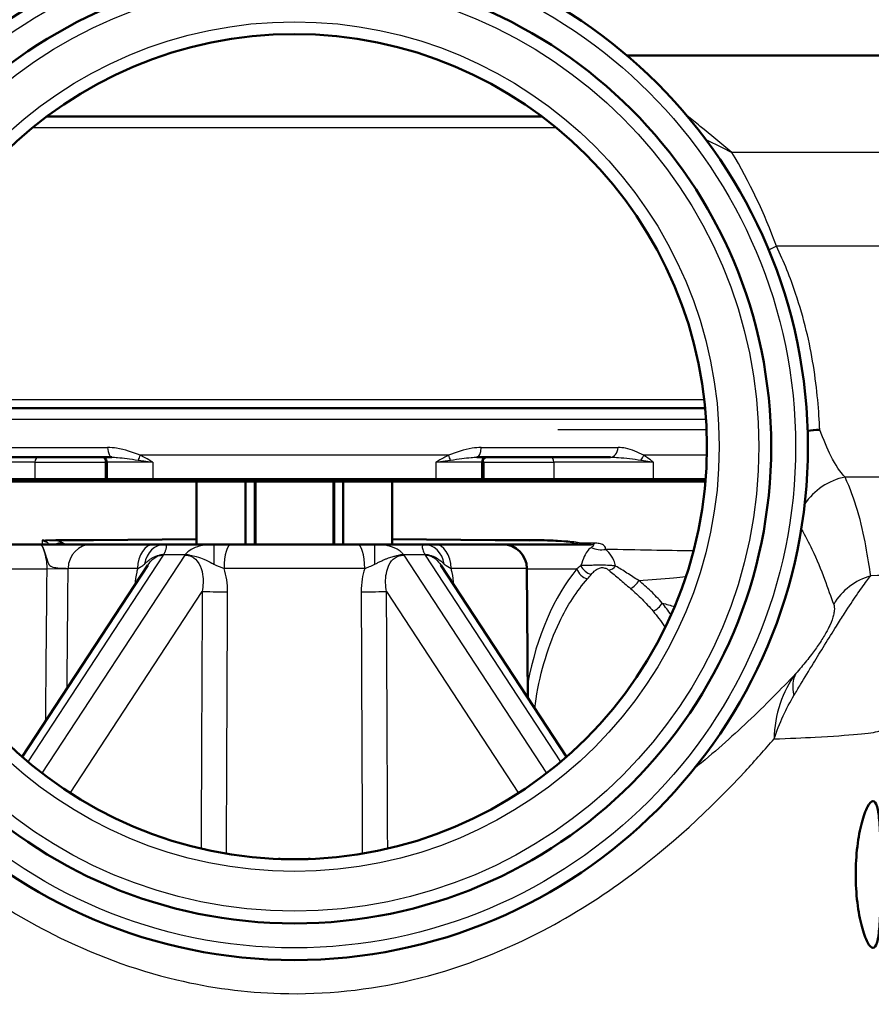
# Model space of a CAD drawing. Header units: millimetres. Extents: x 0 to 2100, y 0 to 2970.
# Tile 8 of 15: x 687 to 721, y 1500 to 1541. Entities that reach past the tile are written whole.
import ezdxf

# ---------------------------------------------------------------- set-up
doc = ezdxf.new("R2010")
doc.units = ezdxf.units.MM
doc.header["$LTSCALE"] = 10
for name, color, linetype, lineweight in [('Dimensions(ISO)', 7, 'Continuous', 25), ('Hatch', 7, 'Continuous', 9), ('Threads(ISO)', 7, 'Continuous', 25), ('Visible Edges(ISO)', 7, 'Continuous', 50), ('Visible Tangent Edges(ISO)', 7, 'Continuous', 25)]:
    doc.layers.add(name, color=color, linetype=linetype, lineweight=lineweight)
doc.styles.add('Text_3.5mm', font='arial.ttf', dxfattribs={"width": 0.9})
doc.dimstyles.new('KS-STANDARD', dxfattribs={"dimscale": 10, "dimtxt": 3.5, "dimasz": 2.5, "dimexe": 3.175, "dimexo": 0, "dimgap": 0.8, "dimtad": 1, "dimdec": 1, "dimrnd": 1e-08, "dimtxsty": 'Text_3.5mm', "dimcen": 0.09, "dimdle": 10, "dimclrd": 7, "dimclre": 7, "dimclrt": 7, "dimadec": 0, "dimazin": 2, "dimtfac": 0.714286, "dimtdec": 4, "dimtmove": 0, "dimatfit": 3, "dimfxl": 1, "dimtolj": 1, "dimlwd": 25, "dimlwe": 25, "dimarcsym": 0})

# ---------------------------------------------------------------- blocks, each defined once
blk = doc.blocks.new('*D6')
at = {"layer": 'Defpoints', "color": 0, "linetype": 'Continuous', "transparency": 16777216}
for p in [(998.052, 1716.554), (1090.503, 1716.554), (697.842, 1450.554)]:
    blk.add_point(p, dxfattribs=at)
at = {"layer": 'Dimensions(ISO)', "color": 7, "linetype": 'Continuous', "lineweight": 25, "transparency": 16777216}
for p, q in [((998.052, 1716.554), (1122.253, 1716.554)), ((1090.503, 1475.554), (1090.503, 1691.554)), ((697.842, 1450.554), (1122.253, 1450.554))]:
    blk.add_line(p, q, dxfattribs=at)
at = {"layer": 'Dimensions(ISO)', "color": 7, "linetype": 'Continuous', "transparency": 16777216}
for points in [[(1086.336, 1691.554), (1094.67, 1691.554), (1090.503, 1716.554)], [(1086.336, 1475.554), (1094.67, 1475.554), (1090.503, 1450.554)]]:
    blk.add_solid(points, dxfattribs=at)
at = {"layer": 'Dimensions(ISO)', "color": 7, "linetype": 'Continuous', "lineweight": 25, "transparency": 16777216, "insert": (1064.633, 1548.498), "char_height": 35, "attachment_point": 4, "rotation": 90, "style": 'Text_3.5mm'}
blk.add_mtext('\\A1;266', dxfattribs=at)

msp = doc.modelspace()

# ---------------------------------------------------------------- hatches: boundary and pattern name
at = {"layer": 'Hatch'}
h = msp.add_hatch(dxfattribs=at)
h.set_pattern_fill('ANSI31', color=256, scale=254, angle=-15, style=0)
h.set_pattern_definition([(30, (0, 0), (-15.875, 27.4963), [])])
h.paths.add_polyline_path([(699.463, 1521.621), (699.463, 1519.054), (699.842, 1519.054), (700.419, 1519.054), (701.132, 1519.054), (701.842, 1519.054), (701.842, 1521.621), (699.842, 1521.621)])
h.paths.add_polyline_path([(693.842, 1521.621), (693.842, 1519.054), (694.553, 1519.054), (695.266, 1519.054), (695.842, 1519.054), (696.221, 1519.054), (696.221, 1521.621), (695.842, 1521.621)])
h = msp.add_hatch(dxfattribs=at)
h.set_pattern_fill('ANSI31', color=256, scale=254, style=0)
h.set_pattern_definition([(45, (0, 0), (-22.45064, 22.45064), [])])
h.paths.add_polyline_path([(699.842, 1519.054), (699.842, 1521.621), (699.463, 1521.621), (696.221, 1521.621), (695.842, 1521.621), (695.842, 1519.054), (696.221, 1519.054), (699.463, 1519.054)])

# ---------------------------------------------------------------- linework, layer by layer
at = {"layer": 'Threads(ISO)'}
for p, q in [((695.842, 1521.621), (695.842, 1519.054)), ((696.26, 1521.621), (696.26, 1519.054)), ((699.424, 1519.054), (699.424, 1521.621)), ((699.842, 1519.054), (699.842, 1521.621))]:
    msp.add_line(p, q, dxfattribs=at)
at = {"layer": 'Visible Edges(ISO)'}
for p, q in [((753.684, 1539.054), (711.444, 1539.054)), ((687.717, 1536.554), (707.967, 1536.554)), ((681.04, 1524.62), (714.645, 1524.62)), ((690.376, 1522.621), (684.907, 1522.621)), ((710.778, 1522.621), (705.309, 1522.621)), ((690.167, 1522.421), (690.167, 1521.721)), ((705.518, 1522.421), (705.518, 1521.721)), ((683.165, 1521.721), (687.225, 1521.721)), ((687.138, 1521.621), (683.234, 1521.621)), ((687.138, 1521.621), (690.012, 1521.621)), ((690.099, 1521.721), (687.225, 1521.721)), ((690.267, 1521.621), (690.012, 1521.621)), ((690.099, 1521.721), (690.167, 1521.721)), ((690.167, 1521.721), (692.054, 1521.721)), ((690.267, 1521.621), (690.167, 1521.721)), ((692.082, 1521.621), (690.267, 1521.621)), ((692.054, 1521.721), (703.631, 1521.721)), ((703.603, 1521.621), (692.082, 1521.621)), ((693.842, 1521.621), (693.842, 1519.054)), ((695.842, 1521.621), (695.842, 1519.054)), ((696.221, 1519.054), (696.221, 1521.621)), ((699.463, 1521.621), (699.463, 1519.054)), ((699.842, 1519.054), (699.842, 1521.621)), ((701.842, 1519.054), (701.842, 1521.621)), ((705.418, 1521.621), (703.603, 1521.621)), ((703.631, 1521.721), (705.518, 1521.721)), ((705.418, 1521.621), (705.518, 1521.721)), ((705.673, 1521.621), (705.418, 1521.621)), ((705.518, 1521.721), (705.586, 1521.721)), ((708.46, 1521.721), (705.586, 1521.721)), ((705.673, 1521.621), (708.547, 1521.621)), ((708.46, 1521.721), (712.52, 1521.721)), ((712.451, 1521.621), (708.547, 1521.621)), ((714.656, 1521.621), (712.451, 1521.621)), ((712.52, 1521.721), (714.665, 1521.721)), ((687.462, 1519.054), (681.448, 1519.054)), ((689.553, 1519.054), (687.462, 1519.054)), ((688.223, 1519.22), (693.842, 1519.269)), ((689.553, 1519.054), (692.099, 1519.054)), ((692.549, 1519.054), (692.099, 1519.054)), ((694.553, 1519.054), (692.549, 1519.054)), ((695.266, 1519.054), (694.553, 1519.054)), ((695.266, 1519.054), (700.419, 1519.054)), ((701.132, 1519.054), (700.419, 1519.054)), ((703.136, 1519.054), (701.132, 1519.054)), ((707.462, 1519.22), (701.842, 1519.269)), ((703.586, 1519.054), (703.136, 1519.054)), ((703.586, 1519.054), (706.361, 1519.054)), ((709.98, 1519.054), (706.361, 1519.054)), ((691.854, 1518.207), (686.716, 1510.367)), ((708.969, 1510.367), (703.831, 1518.207)), ((707.351, 1518.073), (707.397, 1512.765))]:
    msp.add_line(p, q, dxfattribs=at)
for radius in [21, 19.5, 16.875]:
    msp.add_circle((697.842, 1523.054), radius, dxfattribs=at)
for centre, radius, start, end in [((689.967, 1522.421), 0.2, 0, 90), ((705.718, 1522.421), 0.2, 90, 180), ((706.361, 1518.064), 0.99, 0.5, 90)]:
    msp.add_arc(centre, radius, start, end, dxfattribs=at)
for points, knots in [([(718.833, 1523.7), (718.989, 1523.727), (719.153, 1523.743), (719.326, 1523.747), (719.328, 1523.747), (719.331, 1523.747)], [0.2645943, 0.2645943, 0.2645943, 0.2645943, 0.32261549, 0.32261549, 0.3234283, 0.3234283, 0.3234283, 0.3234283]), ([(720.799, 1505.554), (720.799, 1505.931), (720.822, 1506.332), (720.912, 1507.067), (720.977, 1507.401), (721.117, 1507.935), (721.201, 1508.168), (721.364, 1508.477), (721.442, 1508.554), (721.57, 1508.554), (721.628, 1508.48), (721.716, 1508.174), (721.748, 1507.942), (721.79, 1507.408), (721.803, 1507.071), (721.819, 1506.332), (721.822, 1505.931), (721.822, 1505.177), (721.819, 1504.776), (721.803, 1504.037), (721.79, 1503.7), (721.748, 1503.166), (721.716, 1502.934), (721.628, 1502.628), (721.57, 1502.554), (721.442, 1502.554), (721.364, 1502.631), (721.201, 1502.94), (721.117, 1503.173), (720.977, 1503.707), (720.912, 1504.041), (720.822, 1504.776), (720.799, 1505.177), (720.799, 1505.554)], [0, 0, 0, 0, 0.113171, 0.113171, 0.226341, 0.226341, 0.342149, 0.342149, 0.457957, 0.457957, 0.57184, 0.57184, 0.685722, 0.685722, 0.798681, 0.798681, 0.911639, 0.911639, 1.024598, 1.024598, 1.137556, 1.137556, 1.251439, 1.251439, 1.365322, 1.365322, 1.481129, 1.481129, 1.596937, 1.596937, 1.710108, 1.710108, 1.823279, 1.823279, 1.823279, 1.823279]), ([(697.198, 1506.191), (697.267, 1506.189), (697.341, 1506.186), (697.542, 1506.182), (697.511, 1506.181), (697.773, 1506.18), (697.783, 1506.18), (697.81, 1506.18), (697.814, 1506.18), (697.823, 1506.18), (697.825, 1506.18), (697.829, 1506.18), (697.832, 1506.18), (697.836, 1506.18), (697.837, 1506.18), (697.84, 1506.18), (697.842, 1506.18), (697.845, 1506.18), (697.847, 1506.18), (697.852, 1506.18), (697.854, 1506.18), (697.866, 1506.18), (697.871, 1506.18), (697.915, 1506.18), (697.925, 1506.18), (698.164, 1506.182), (698.156, 1506.183), (698.313, 1506.186), (698.377, 1506.187), (698.452, 1506.19), (698.47, 1506.191), (698.487, 1506.191)], [0, 0, 0, 0, 1.250027, 1.250027, 1.718907, 1.718907, 1.73879, 1.73879, 1.74271, 1.74271, 1.743688, 1.743688, 1.744674, 1.744674, 1.745167, 1.745167, 1.745663, 1.745663, 1.746159, 1.746159, 1.74716, 1.74716, 1.751189, 1.751189, 1.782919, 1.782919, 2.284543, 2.284543, 3.18659, 3.18659, 3.491063, 3.491063, 3.491063, 3.491063])]:
    msp.add_open_spline(points, degree=3, knots=knots, dxfattribs=at)
at = {"layer": 'Visible Tangent Edges(ISO)'}
for p, q in [((687.151, 1536.11), (708.534, 1536.11)), ((742.762, 1535.089), (715.738, 1535.089)), ((742.726, 1531.248), (717.56, 1531.248)), ((681.078, 1524.981), (714.607, 1524.981)), ((681.005, 1524.181), (714.68, 1524.181)), ((708.612, 1523.761), (714.703, 1523.761)), ((684.601, 1523.016), (690.199, 1523.016)), ((705.485, 1523.016), (711.084, 1523.016)), ((704.148, 1522.701), (691.537, 1522.701)), ((714.714, 1522.701), (712.128, 1522.701)), ((687.225, 1522.421), (683.165, 1522.421)), ((687.225, 1522.421), (687.225, 1521.721)), ((687.225, 1522.421), (690.099, 1522.421)), ((690.099, 1522.421), (690.099, 1521.721)), ((690.167, 1522.421), (690.099, 1522.421)), ((692.054, 1522.421), (690.167, 1522.421)), ((692.054, 1522.421), (692.054, 1521.721)), ((703.631, 1522.421), (703.631, 1521.721)), ((705.518, 1522.421), (703.631, 1522.421)), ((705.586, 1522.421), (705.518, 1522.421)), ((705.586, 1522.421), (705.586, 1521.721)), ((705.586, 1522.421), (708.46, 1522.421)), ((708.46, 1522.421), (708.46, 1521.721)), ((712.52, 1522.421), (708.46, 1522.421)), ((712.52, 1522.421), (712.52, 1521.721)), ((736.458, 1521.807), (720.366, 1521.807)), ((687.138, 1521.621), (687.225, 1521.721)), ((690.012, 1521.621), (690.099, 1521.721)), ((692.054, 1521.721), (692.082, 1521.621)), ((703.603, 1521.621), (703.631, 1521.721)), ((705.586, 1521.721), (705.673, 1521.621)), ((708.46, 1521.721), (708.547, 1521.621)), ((712.451, 1521.621), (712.52, 1521.721)), ((710.137, 1519.101), (709.552, 1519.101)), ((686.953, 1510.163), (692.49, 1518.611)), ((693.356, 1518.611), (687.519, 1509.705)), ((692.507, 1518.644), (693.382, 1518.644)), ((702.303, 1518.644), (703.178, 1518.644)), ((708.166, 1509.705), (702.329, 1518.611)), ((703.195, 1518.611), (708.732, 1510.163)), ((681.725, 1518.054), (687.714, 1518.054)), ((688.59, 1518.046), (687.714, 1518.054)), ((691.431, 1518.073), (688.59, 1518.073)), ((700.718, 1518.073), (694.966, 1518.073)), ((707.351, 1518.073), (704.253, 1518.073)), ((707.351, 1518.054), (709.399, 1518.054)), ((688.674, 1508.887), (694.073, 1517.126)), ((701.612, 1517.126), (707.011, 1508.887))]:
    msp.add_line(p, q, dxfattribs=at)
for radius in [20.5, 19, 17.375]:
    msp.add_circle((697.842, 1523.054), radius, dxfattribs=at)
for centre, major_axis, ratio, start_param, end_param in [((718.808, 1531.221), (2.795, 1.089), 0.172331, 1.965294, 2.096229), ((690.376, 1523.121), (0, -0.5), 0.361653, 4.923886, 6.283185), ((705.309, 1523.121), (0, -0.5), 0.361653, 0, 1.359299), ((710.778, 1523.121), (0, -0.5), 0.62658, 0, 1.359299), ((687.398, 1522.421), (0, 0.2), 0.866025, 0, 1.570796), ((691.687, 1522.701), (-0.233, -0.443), 0.267089, 4.851906, 5.316176), ((703.998, 1522.701), (-0.233, 0.443), 0.267089, 4.108602, 4.572872), ((708.287, 1522.421), (0, 0.2), 0.866025, 4.712389, 6.283185), ((711.79, 1522.701), (-0.282, -0.413), 0.605141, 1.497826, 1.962096), ((690.272, 1522.421), (0, 0.2), 0.866025, 0.955064, 1.570796), ((705.413, 1522.421), (0, 0.2), 0.866025, 4.712389, 5.328121), ((720.789, 1519.425), (-2.25, -1.089), 0.965251, 4.446266, 5.266922), ((687.837, 1518.215), (0.004, 1), 0.523584, 0.025086, 0.325571), ((688.366, 1518.134), (0.574, 0.819), 0.967289, 0.635835, 0.971625), ((689.553, 1518.064), (0, 0.99), 0.973058, 0, 1.56207), ((692.099, 1518.064), (0, 0.99), 0.674233, 0, 1.56207), ((692.549, 1518.064), (0, 0.99), 0.86213, 0, 1.3804), ((694.553, 1518.064), (0, 0.99), 0.007738, 0, 1.3804), ((695.266, 1518.064), (0, 0.99), 0.302459, 0, 1.56207), ((700.419, 1518.064), (0, 0.99), 0.302459, 4.721116, 6.283185), ((701.132, 1518.064), (0, 0.99), 0.007738, 4.902785, 6.283185), ((703.136, 1518.064), (0, 0.99), 0.86213, 4.902785, 6.283185), ((703.586, 1518.064), (0, 0.99), 0.674233, 4.721116, 6.283185), ((709.006, 1519.554), (0, -0.5), 0.047936, 6.100118, 6.283185), ((709.413, 1519.554), (0, -0.5), 0.048488, 6.102228, 6.283185), ((709.477, 1519.578), (-0.126, -0.484), 0.825061, 0.295715, 0.486094), ((709.98, 1520.054), (0, -1), 0.51838, 0, 0.308415), ((692.808, 1517.857), (-0.902, 0.409), 0.751655, 5.361769, 5.563291), ((693.682, 1517.857), (0.752, -0.644), 0.611846, 2.213745, 2.415266), ((702.003, 1517.857), (-0.752, -0.644), 0.611846, 3.867919, 4.069441), ((702.877, 1517.857), (0.902, 0.409), 0.751655, 0.719895, 0.921416), ((710.405, 1519.803), (0.998, -0.069), 0.965701, 4.345565, 4.948248), ((709.989, 1518.251), (0.399, -0.301), 0.782021, 4.061056, 5.235838), ((710.712, 1518.427), (-0.331, -0.375), 0.743068, 0.860893, 1.543269), ((712.394, 1510.554), (0, -9.119), 0.577358, 3.746691, 4.395111), ((709.832, 1518.054), (-0.384, 0.32), 0.742946, 0.843526, 2.116261), ((722.066, 1515.387), (2.419, 0.629), 0.987055, 1.580346, 2.36975), ((711.594, 1517.638), (-0.332, -0.374), 0.627485, 0.944509, 1.928771), ((694.853, 1517.126), (-0.9, 0.004), 0.007766, 0.523616, 1.861937), ((700.832, 1517.126), (0.9, 0.004), 0.007766, 4.421248, 5.759569), ((712.515, 1516.657), (-0.39, -0.313), 0.570542, 1.131174, 2.18874), ((720.323, 1512.251), (-1.889, 1.637), 0.559292, 0.103406, 0.670689)]:
    msp.add_ellipse(centre, major_axis=major_axis, ratio=ratio, start_param=start_param, end_param=end_param, dxfattribs=at)
for points, knots in [([(715.738, 1535.089), (715.296, 1535.456), (714.864, 1535.811), (714.257, 1536.304), (714.073, 1536.452), (713.891, 1536.598)], [-0.6492971, -0.6492971, -0.6492971, -0.6492971, -0.4781353, -0.4781353, -0.4025042, -0.4025042, -0.4025042, -0.4025042]), ([(719.331, 1523.747), (719.293, 1524.485), (719.228, 1525.382), (718.92, 1527.296), (718.688, 1528.297), (718.126, 1529.96), (717.866, 1530.607), (717.56, 1531.248)], [-21.775805, -21.775805, -21.775805, -21.775805, -21.304391, -21.304391, -20.86876, -20.86876, -20.59649, -20.59649, -20.59649, -20.59649]), ([(720.366, 1521.807), (720.16, 1522.015), (719.971, 1522.302), (719.635, 1522.977), (719.487, 1523.338), (719.331, 1523.747)], [-0.8639374, -0.8639374, -0.8639374, -0.8639374, -0.5325963, -0.5325963, -0.2597486, -0.2597486, -0.2597486, -0.2597486]), ([(691.537, 1522.701), (691.231, 1522.819), (690.906, 1522.938), (690.449, 1523.006), (690.324, 1523.016), (690.199, 1523.016)], [0, 0, 0, 0, 0.1052881, 0.1052881, 0.1441816, 0.1441816, 0.1441816, 0.1441816]), ([(705.485, 1523.016), (705.361, 1523.016), (705.235, 1523.005), (704.777, 1522.938), (704.454, 1522.819), (704.148, 1522.701)], [-0.1442711, -0.1442711, -0.1442711, -0.1442711, -0.1052881, -0.1052881, 0, 0, 0, 0]), ([(712.128, 1522.701), (711.892, 1522.819), (711.652, 1522.938), (711.29, 1523.005), (711.189, 1523.016), (711.084, 1523.016)], [-0.906619, -0.906619, -0.906619, -0.906619, -0.8013309, -0.8013309, -0.7623478, -0.7623478, -0.7623478, -0.7623478]), ([(690.376, 1522.621), (690.45, 1522.621), (690.528, 1522.617), (690.844, 1522.591), (691.126, 1522.546), (691.457, 1522.501)], [-0.1441816, -0.1441816, -0.1441816, -0.1441816, -0.1052881, -0.1052881, 0, 0, 0, 0]), ([(692.054, 1522.421), (691.949, 1522.479), (691.843, 1522.538), (691.671, 1522.631), (691.604, 1522.666), (691.537, 1522.701)], [-0.00066572, -0.00066572, -0.00066572, -0.00066572, 0.03597035, 0.03597035, 0.05882497, 0.05882497, 0.05882497, 0.05882497]), ([(704.148, 1522.701), (704.082, 1522.667), (704.017, 1522.633), (703.845, 1522.54), (703.738, 1522.48), (703.631, 1522.421)], [0.14985826, 0.14985826, 0.14985826, 0.14985826, 0.1721895, 0.1721895, 0.20934894, 0.20934894, 0.20934894, 0.20934894]), ([(704.228, 1522.501), (704.559, 1522.546), (704.84, 1522.591), (705.156, 1522.617), (705.235, 1522.621), (705.309, 1522.621)], [0, 0, 0, 0, 0.1052881, 0.1052881, 0.1442711, 0.1442711, 0.1442711, 0.1442711]), ([(710.778, 1522.621), (710.881, 1522.621), (710.988, 1522.617), (711.389, 1522.591), (711.707, 1522.546), (712.018, 1522.501)], [0.7623478, 0.7623478, 0.7623478, 0.7623478, 0.8013309, 0.8013309, 0.906619, 0.906619, 0.906619, 0.906619]), ([(712.52, 1522.421), (712.442, 1522.479), (712.362, 1522.538), (712.231, 1522.631), (712.18, 1522.666), (712.128, 1522.701)], [-0.00066572, -0.00066572, -0.00066572, -0.00066572, 0.03597035, 0.03597035, 0.05882497, 0.05882497, 0.05882497, 0.05882497]), ([(691.457, 1522.501), (691.529, 1522.491), (691.604, 1522.481), (691.801, 1522.454), (691.927, 1522.437), (692.054, 1522.421)], [-0.05882497, -0.05882497, -0.05882497, -0.05882497, -0.03597035, -0.03597035, 0.00066572, 0.00066572, 0.00066572, 0.00066572]), ([(703.631, 1522.421), (703.76, 1522.438), (703.888, 1522.455), (704.085, 1522.481), (704.157, 1522.491), (704.228, 1522.501)], [-0.20934894, -0.20934894, -0.20934894, -0.20934894, -0.1721895, -0.1721895, -0.14985826, -0.14985826, -0.14985826, -0.14985826]), ([(712.018, 1522.501), (712.086, 1522.491), (712.153, 1522.481), (712.324, 1522.454), (712.425, 1522.437), (712.52, 1522.421)], [-0.05882497, -0.05882497, -0.05882497, -0.05882497, -0.03597035, -0.03597035, 0.00066572, 0.00066572, 0.00066572, 0.00066572]), ([(721.422, 1517.769), (721.357, 1518.123), (721.3, 1518.541), (721.133, 1519.447), (721.023, 1519.936), (720.87, 1520.445), (720.737, 1520.886), (720.572, 1521.342), (720.366, 1521.807)], [-2.737166, -2.737166, -2.737166, -2.737166, -2.052875, -2.052875, -1.368583, -1.368583, -1.368583, -0.775478, -0.775478, -0.775478, -0.775478]), ([(718.571, 1519.686), (718.735, 1519.405), (718.881, 1519.128), (719.012, 1518.856), (719.215, 1518.432), (719.379, 1518.021), (719.661, 1517.255), (719.778, 1516.901), (719.899, 1516.602)], [0.930552, 0.930552, 0.930552, 0.930552, 1.368583, 1.368583, 1.368583, 2.052875, 2.052875, 2.737166, 2.737166, 2.737166, 2.737166]), ([(687.462, 1519.054), (687.479, 1519.054), (687.5, 1519.028), (687.541, 1518.961), (687.562, 1518.919), (687.623, 1518.778), (687.663, 1518.656), (687.722, 1518.45), (687.743, 1518.374), (687.792, 1518.242), (687.818, 1518.212), (687.887, 1518.152), (687.928, 1518.139), (688.009, 1518.117), (688.049, 1518.11), (688.198, 1518.09), (688.298, 1518.086), (688.443, 1518.079), (688.495, 1518.077), (688.558, 1518.074), (688.577, 1518.073), (688.59, 1518.073)], [-0.2767922, -0.2767922, -0.2767922, -0.2767922, -0.2701696, -0.2701696, -0.263547, -0.263547, -0.2503018, -0.2503018, -0.2404767, -0.2404767, -0.2239253, -0.2239253, -0.1975475, -0.1975475, -0.1711697, -0.1711697, -0.0950943, -0.0950943, -0.0365747, -0.0365747, 0, 0, 0, 0]), ([(687.462, 1519.054), (687.473, 1519.054), (687.49, 1519.034), (687.544, 1518.94), (687.585, 1518.845), (687.656, 1518.611), (687.686, 1518.476), (687.711, 1518.243), (687.716, 1518.148), (687.714, 1518.054)], [-1.4893331, -1.4893331, -1.4893331, -1.4893331, -1.4242292, -1.4242292, -1.3302201, -1.3302201, -1.2447099, -1.2447099, -1.191266, -1.191266, -1.191266, -1.191266]), ([(687.528, 1519.232), (687.705, 1519.238), (687.886, 1519.241), (688.077, 1519.243), (688.085, 1519.243), (688.092, 1519.243)], [5.09722513, 5.09722513, 5.09722513, 5.09722513, 5.15781532, 5.15781532, 5.16033782, 5.16033782, 5.16033782, 5.16033782]), ([(687.528, 1519.232), (687.54, 1519.225), (687.552, 1519.218), (687.576, 1519.205), (687.589, 1519.198), (687.601, 1519.193), (687.613, 1519.187), (687.625, 1519.181), (687.65, 1519.172), (687.662, 1519.167), (687.674, 1519.163)], [-0.05108379, -0.05108379, -0.05108379, -0.05108379, -0.03831284, -0.03831284, -0.0255419, -0.0255419, -0.0255419, -0.01277095, -0.01277095, 0, 0, 0, 0]), ([(687.829, 1519.215), (687.803, 1519.214), (687.778, 1519.215), (687.727, 1519.216), (687.702, 1519.217), (687.677, 1519.219), (687.652, 1519.22), (687.627, 1519.222), (687.577, 1519.227), (687.552, 1519.229), (687.528, 1519.232)], [0, 0, 0, 0, 0.01277095, 0.01277095, 0.0255419, 0.0255419, 0.0255419, 0.03831284, 0.03831284, 0.05108379, 0.05108379, 0.05108379, 0.05108379]), ([(687.674, 1519.163), (687.689, 1519.158), (687.703, 1519.152), (687.736, 1519.134), (687.752, 1519.12), (687.783, 1519.09), (687.796, 1519.072), (687.808, 1519.054)], [-0.11509493, -0.11509493, -0.11509493, -0.11509493, -0.09920465, -0.09920465, -0.07378021, -0.07378021, -0.04558533, -0.04558533, -0.04558533, -0.04558533]), ([(688.357, 1519.122), (688.328, 1519.145), (688.291, 1519.164), (688.205, 1519.189), (688.161, 1519.197), (688.063, 1519.208), (688.013, 1519.211), (687.915, 1519.214), (687.874, 1519.214), (687.829, 1519.215)], [0, 0, 0, 0, 0.0420639, 0.0420639, 0.0737802, 0.0737802, 0.0992047, 0.0992047, 0.1150949, 0.1150949, 0.1150949, 0.1150949]), ([(688.092, 1519.219), (688.107, 1519.219), (688.121, 1519.219), (688.164, 1519.22), (688.194, 1519.22), (688.223, 1519.22)], [5.15305903, 5.15305903, 5.15305903, 5.15305903, 5.15781532, 5.15781532, 5.16750905, 5.16750905, 5.16750905, 5.16750905]), ([(688.484, 1519.054), (688.471, 1519.06), (688.458, 1519.066), (688.409, 1519.09), (688.377, 1519.107), (688.357, 1519.122)], [0.02329288, 0.02329288, 0.02329288, 0.02329288, 0.03274086, 0.03274086, 0.06094232, 0.06094232, 0.06094232, 0.06094232]), ([(692.507, 1518.644), (692.513, 1518.655), (692.519, 1518.665), (692.531, 1518.691), (692.537, 1518.705), (692.548, 1518.731), (692.553, 1518.742), (692.564, 1518.771), (692.57, 1518.787), (692.582, 1518.821), (692.588, 1518.839), (692.599, 1518.877), (692.604, 1518.897), (692.612, 1518.936), (692.614, 1518.954), (692.616, 1518.991), (692.614, 1519.006), (692.605, 1519.032), (692.597, 1519.041), (692.576, 1519.052), (692.563, 1519.054), (692.549, 1519.054)], [0, 0, 0, 0, 0.0027254, 0.0027254, 0.00678756, 0.00678756, 0.01029266, 0.01029266, 0.01581177, 0.01581177, 0.02298661, 0.02298661, 0.0323139, 0.0323139, 0.04443938, 0.04443938, 0.06020249, 0.06020249, 0.07829574, 0.07829574, 0.09450469, 0.09450469, 0.09450469, 0.09450469]), ([(694.553, 1519.054), (694.509, 1519.054), (694.465, 1519.053), (694.42, 1519.051), (694.242, 1519.043), (694.058, 1519.018), (693.76, 1518.92), (693.64, 1518.865), (693.504, 1518.765), (693.477, 1518.743), (693.435, 1518.704), (693.418, 1518.687), (693.395, 1518.661), (693.388, 1518.653), (693.382, 1518.644)], [0.07327539, 0.07327539, 0.07327539, 0.07327539, 0.08389003, 0.08389003, 0.08389003, 0.12612821, 0.12612821, 0.15398498, 0.15398498, 0.16088252, 0.16088252, 0.16556589, 0.16556589, 0.16778006, 0.16778006, 0.16778006, 0.16778006]), ([(702.303, 1518.644), (702.295, 1518.655), (702.286, 1518.665), (702.264, 1518.691), (702.249, 1518.705), (702.222, 1518.731), (702.208, 1518.742), (702.174, 1518.77), (702.152, 1518.787), (702.102, 1518.821), (702.073, 1518.839), (702.005, 1518.877), (701.966, 1518.897), (701.875, 1518.936), (701.823, 1518.954), (701.704, 1518.99), (701.636, 1519.006), (701.491, 1519.032), (701.413, 1519.041), (701.267, 1519.052), (701.199, 1519.054), (701.132, 1519.054)], [0, 0, 0, 0, 0.0027254, 0.0027254, 0.00678755, 0.00678755, 0.01029025, 0.01029025, 0.01580743, 0.01580743, 0.02297977, 0.02297977, 0.03230381, 0.03230381, 0.04442506, 0.04442506, 0.06018268, 0.06018268, 0.07827783, 0.07827783, 0.09450463, 0.09450463, 0.09450463, 0.09450463]), ([(703.136, 1519.054), (703.126, 1519.054), (703.118, 1519.053), (703.11, 1519.051), (703.081, 1519.043), (703.066, 1519.018), (703.074, 1518.92), (703.086, 1518.866), (703.122, 1518.766), (703.131, 1518.744), (703.148, 1518.704), (703.155, 1518.688), (703.168, 1518.662), (703.173, 1518.653), (703.178, 1518.644)], [0.07327662, 0.07327662, 0.07327662, 0.07327662, 0.08389099, 0.08389099, 0.08389099, 0.12595296, 0.12595296, 0.15390691, 0.15390691, 0.16084445, 0.16084445, 0.16555676, 0.16555676, 0.16778198, 0.16778198, 0.16778198, 0.16778198]), ([(709.552, 1519.101), (709.387, 1519.144), (709.172, 1519.172), (708.503, 1519.229), (707.997, 1519.24), (706.92, 1519.248), (706.338, 1519.243), (705.745, 1519.235)], [-5.6493338, -5.6493338, -5.6493338, -5.6493338, -5.5598085, -5.5598085, -5.3903012, -5.3903012, -5.206164, -5.206164, -5.206164, -5.206164]), ([(707.462, 1519.22), (707.959, 1519.216), (708.445, 1519.205), (709.096, 1519.151), (709.31, 1519.125), (709.473, 1519.084)], [5.3953851, 5.3953851, 5.3953851, 5.3953851, 5.5598085, 5.5598085, 5.6493338, 5.6493338, 5.6493338, 5.6493338]), ([(709.002, 1519.062), (708.966, 1519.062), (708.931, 1519.062), (708.857, 1519.059), (708.817, 1519.057), (708.779, 1519.054)], [0, 0, 0, 0, 0.01061923, 0.01061923, 0.02297502, 0.02297502, 0.02297502, 0.02297502]), ([(709.409, 1519.062), (709.341, 1519.062), (709.273, 1519.062), (709.137, 1519.062), (709.069, 1519.062), (709.002, 1519.062)], [0, 0, 0, 0, 0.02037922, 0.02037922, 0.04075843, 0.04075843, 0.04075843, 0.04075843]), ([(709.473, 1519.084), (709.481, 1519.082), (709.488, 1519.08), (709.503, 1519.075), (709.509, 1519.07), (709.483, 1519.064), (709.459, 1519.063), (709.427, 1519.062), (709.418, 1519.062), (709.409, 1519.062)], [-0.02108707, -0.02108707, -0.02108707, -0.02108707, -0.01664948, -0.01664948, -0.00954934, -0.00954934, -0.0027685, -0.0027685, 0, 0, 0, 0]), ([(709.413, 1519.054), (709.425, 1519.054), (709.437, 1519.054), (709.478, 1519.055), (709.511, 1519.058), (709.56, 1519.071), (709.565, 1519.08), (709.561, 1519.093), (709.557, 1519.097), (709.552, 1519.101)], [0, 0, 0, 0, 0.0027685, 0.0027685, 0.00954934, 0.00954934, 0.01664948, 0.01664948, 0.02108707, 0.02108707, 0.02108707, 0.02108707]), ([(709.98, 1519.054), (709.993, 1519.054), (710.005, 1519.054), (710.032, 1519.052), (710.045, 1519.05), (710.066, 1519.045), (710.074, 1519.041), (710.087, 1519.032), (710.089, 1519.025), (710.087, 1519.009), (710.079, 1518.998), (710.053, 1518.973), (710.032, 1518.958), (710, 1518.938), (709.993, 1518.933), (709.985, 1518.929)], [0, 0, 0, 0, 0.0092109, 0.0092109, 0.0234486, 0.0234486, 0.0386281, 0.0386281, 0.0601512, 0.0601512, 0.0881312, 0.0881312, 0.1245052, 0.1245052, 0.1352079, 0.1352079, 0.1352079, 0.1352079]), ([(710.573, 1518.85), (710.574, 1518.86), (710.574, 1518.869), (710.571, 1518.909), (710.563, 1518.94), (710.53, 1518.99), (710.511, 1519.01), (710.46, 1519.043), (710.433, 1519.057), (710.374, 1519.076), (710.346, 1519.083), (710.285, 1519.093), (710.251, 1519.097), (710.189, 1519.1), (710.164, 1519.101), (710.137, 1519.101)], [-0.1352079, -0.1352079, -0.1352079, -0.1352079, -0.1245052, -0.1245052, -0.0881312, -0.0881312, -0.0601512, -0.0601512, -0.0386281, -0.0386281, -0.0234486, -0.0234486, -0.0092109, -0.0092109, 0, 0, 0, 0]), ([(691.711, 1518.251), (691.732, 1518.27), (691.754, 1518.289), (691.802, 1518.33), (691.827, 1518.352), (691.878, 1518.394), (691.903, 1518.414), (691.951, 1518.45), (691.973, 1518.466), (692.016, 1518.494), (692.037, 1518.507), (692.077, 1518.529), (692.096, 1518.539), (692.135, 1518.557), (692.153, 1518.565), (692.187, 1518.578), (692.202, 1518.583), (692.237, 1518.594), (692.259, 1518.6), (692.3, 1518.608), (692.319, 1518.611), (692.333, 1518.611)], [-0.09450469, -0.09450469, -0.09450469, -0.09450469, -0.07829574, -0.07829574, -0.06020249, -0.06020249, -0.04443938, -0.04443938, -0.0323139, -0.0323139, -0.02298661, -0.02298661, -0.01581177, -0.01581177, -0.01029266, -0.01029266, -0.00678756, -0.00678756, -0.0027254, -0.0027254, 0, 0, 0, 0]), ([(691.854, 1518.208), (691.915, 1518.3), (691.982, 1518.381), (692.108, 1518.493), (692.164, 1518.53), (692.221, 1518.558), (692.258, 1518.575), (692.295, 1518.589), (692.385, 1518.611), (692.437, 1518.615), (692.49, 1518.611)], [-0.3583682, -0.3583682, -0.3583682, -0.3583682, -0.3037837, -0.3037837, -0.26351, -0.26351, -0.26351, -0.2381409, -0.2381409, -0.2019276, -0.2019276, -0.2019276, -0.2019276]), ([(692.333, 1518.611), (692.339, 1518.612), (692.346, 1518.612), (692.363, 1518.613), (692.373, 1518.613), (692.384, 1518.614), (692.396, 1518.614), (692.41, 1518.614), (692.447, 1518.614), (692.469, 1518.613), (692.49, 1518.611)], [-0.005390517, -0.005390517, -0.005390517, -0.005390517, -0.004007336, -0.004007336, -0.002624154, -0.002624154, -0.002624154, -0.001240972, -0.001240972, 0.00014221, 0.00014221, 0.00014221, 0.00014221]), ([(692.49, 1518.611), (692.491, 1518.613), (692.493, 1518.616), (692.496, 1518.622), (692.498, 1518.625), (692.499, 1518.627), (692.501, 1518.63), (692.502, 1518.633), (692.505, 1518.639), (692.506, 1518.641), (692.507, 1518.644)], [-0.00014221, -0.00014221, -0.00014221, -0.00014221, 0.001240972, 0.001240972, 0.002624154, 0.002624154, 0.002624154, 0.004007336, 0.004007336, 0.005390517, 0.005390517, 0.005390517, 0.005390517]), ([(693.382, 1518.644), (693.378, 1518.64), (693.375, 1518.636), (693.366, 1518.625), (693.361, 1518.618), (693.356, 1518.611)], [0, 0, 0, 0, 0.002078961, 0.002078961, 0.005532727, 0.005532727, 0.005532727, 0.005532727]), ([(693.356, 1518.611), (693.454, 1518.618), (693.55, 1518.601), (693.875, 1518.448), (694.04, 1518.161), (694.122, 1517.604), (694.113, 1517.364), (694.073, 1517.126)], [-1.6784599, -1.6784599, -1.6784599, -1.6784599, -1.617444, -1.617444, -1.4549447, -1.4549447, -1.3533826, -1.3533826, -1.3533826, -1.3533826]), ([(693.356, 1518.611), (693.415, 1518.616), (693.468, 1518.614), (693.518, 1518.613), (693.533, 1518.612), (693.547, 1518.611)], [-0.005532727, -0.005532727, -0.005532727, -0.005532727, -0.002078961, -0.002078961, 0, 0, 0, 0]), ([(693.547, 1518.611), (693.561, 1518.611), (693.581, 1518.609), (693.637, 1518.601), (693.672, 1518.594), (693.747, 1518.578), (693.785, 1518.568), (693.957, 1518.519), (694.05, 1518.481), (694.266, 1518.39), (694.374, 1518.338), (694.473, 1518.288), (694.498, 1518.276), (694.522, 1518.263), (694.545, 1518.251)], [-0.16778006, -0.16778006, -0.16778006, -0.16778006, -0.16556589, -0.16556589, -0.16088252, -0.16088252, -0.15398498, -0.15398498, -0.12612821, -0.12612821, -0.08389003, -0.08389003, -0.08389003, -0.07327539, -0.07327539, -0.07327539, -0.07327539]), ([(701.139, 1518.251), (701.176, 1518.27), (701.213, 1518.289), (701.296, 1518.33), (701.342, 1518.352), (701.432, 1518.394), (701.476, 1518.414), (701.56, 1518.45), (701.599, 1518.466), (701.673, 1518.494), (701.707, 1518.507), (701.773, 1518.529), (701.803, 1518.539), (701.863, 1518.557), (701.89, 1518.565), (701.941, 1518.578), (701.962, 1518.583), (702.012, 1518.594), (702.041, 1518.6), (702.096, 1518.608), (702.12, 1518.611), (702.138, 1518.611)], [-0.09450463, -0.09450463, -0.09450463, -0.09450463, -0.07827783, -0.07827783, -0.06018268, -0.06018268, -0.04442506, -0.04442506, -0.03230381, -0.03230381, -0.02297977, -0.02297977, -0.01580743, -0.01580743, -0.01029025, -0.01029025, -0.00678755, -0.00678755, -0.0027254, -0.0027254, 0, 0, 0, 0]), ([(701.612, 1517.126), (701.591, 1517.247), (701.579, 1517.368), (701.569, 1517.753), (701.612, 1518.006), (701.835, 1518.462), (702.059, 1518.618), (702.309, 1518.612), (702.319, 1518.611), (702.329, 1518.611)], [-1.3534116, -1.3534116, -1.3534116, -1.3534116, -1.3019629, -1.3019629, -1.1853698, -1.1853698, -1.0347202, -1.0347202, -1.0283698, -1.0283698, -1.0283698, -1.0283698]), ([(702.138, 1518.611), (702.147, 1518.612), (702.157, 1518.612), (702.179, 1518.613), (702.191, 1518.613), (702.206, 1518.614), (702.22, 1518.614), (702.238, 1518.614), (702.28, 1518.614), (702.306, 1518.613), (702.329, 1518.611)], [-0.005390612, -0.005390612, -0.005390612, -0.005390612, -0.00400743, -0.00400743, -0.002624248, -0.002624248, -0.002624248, -0.001241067, -0.001241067, 0.000142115, 0.000142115, 0.000142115, 0.000142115]), ([(702.329, 1518.611), (702.327, 1518.613), (702.325, 1518.616), (702.321, 1518.622), (702.319, 1518.625), (702.317, 1518.627), (702.315, 1518.63), (702.313, 1518.633), (702.308, 1518.639), (702.306, 1518.641), (702.303, 1518.644)], [-0.000142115, -0.000142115, -0.000142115, -0.000142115, 0.001241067, 0.001241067, 0.002624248, 0.002624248, 0.002624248, 0.00400743, 0.00400743, 0.005390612, 0.005390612, 0.005390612, 0.005390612]), ([(703.178, 1518.644), (703.179, 1518.64), (703.181, 1518.636), (703.187, 1518.625), (703.191, 1518.618), (703.195, 1518.611)], [0, 0, 0, 0, 0.002093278, 0.002093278, 0.005532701, 0.005532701, 0.005532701, 0.005532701]), ([(703.195, 1518.611), (703.247, 1518.616), (703.292, 1518.614), (703.331, 1518.613), (703.342, 1518.612), (703.352, 1518.611)], [-0.005532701, -0.005532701, -0.005532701, -0.005532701, -0.002093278, -0.002093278, 0, 0, 0, 0]), ([(703.195, 1518.611), (703.228, 1518.613), (703.261, 1518.613), (703.352, 1518.602), (703.411, 1518.584), (703.469, 1518.556), (703.526, 1518.527), (703.582, 1518.489), (703.706, 1518.377), (703.771, 1518.298), (703.831, 1518.208)], [-1.6801092, -1.6801092, -1.6801092, -1.6801092, -1.6575835, -1.6575835, -1.6171364, -1.6171364, -1.6171364, -1.5766892, -1.5766892, -1.5233984, -1.5233984, -1.5233984, -1.5233984]), ([(703.352, 1518.611), (703.363, 1518.611), (703.378, 1518.609), (703.421, 1518.601), (703.447, 1518.594), (703.501, 1518.578), (703.526, 1518.567), (703.64, 1518.518), (703.692, 1518.48), (703.815, 1518.39), (703.874, 1518.338), (703.931, 1518.288), (703.946, 1518.276), (703.96, 1518.263), (703.974, 1518.251)], [-0.16778198, -0.16778198, -0.16778198, -0.16778198, -0.16555676, -0.16555676, -0.16084445, -0.16084445, -0.15390691, -0.15390691, -0.12595296, -0.12595296, -0.08389099, -0.08389099, -0.08389099, -0.07327662, -0.07327662, -0.07327662, -0.07327662]), ([(709.985, 1518.929), (709.939, 1518.901), (709.9, 1518.866), (709.803, 1518.755), (709.75, 1518.666), (709.649, 1518.451), (709.603, 1518.326), (709.559, 1518.186)], [-0.3323736, -0.3323736, -0.3323736, -0.3323736, -0.2692461, -0.2692461, -0.1682421, -0.1682421, -0.0760483, -0.0760483, -0.0760483, -0.0760483]), ([(710.981, 1518.171), (710.964, 1518.253), (710.94, 1518.327), (710.853, 1518.531), (710.778, 1518.638), (710.657, 1518.774), (710.61, 1518.817), (710.573, 1518.85)], [0.1182371, 0.1182371, 0.1182371, 0.1182371, 0.1682421, 0.1682421, 0.2692461, 0.2692461, 0.3323736, 0.3323736, 0.3323736, 0.3323736]), ([(714.169, 1518.788), (714.145, 1518.788), (714.12, 1518.788), (713.569, 1518.795), (713.02, 1518.804), (711.847, 1518.826), (711.222, 1518.838), (710.573, 1518.85)], [0.2295317, 0.2295317, 0.2295317, 0.2295317, 0.2405618, 0.2405618, 0.4774227, 0.4774227, 0.724426, 0.724426, 0.724426, 0.724426]), ([(691.431, 1518.073), (691.48, 1518.094), (691.527, 1518.119), (691.619, 1518.177), (691.664, 1518.21), (691.711, 1518.251)], [-0.07210738, -0.07210738, -0.07210738, -0.07210738, -0.03605369, -0.03605369, 0, 0, 0, 0]), ([(700.718, 1518.073), (700.781, 1518.094), (700.846, 1518.119), (700.986, 1518.177), (701.059, 1518.21), (701.139, 1518.251)], [-0.07210738, -0.07210738, -0.07210738, -0.07210738, -0.03605369, -0.03605369, 0, 0, 0, 0]), ([(710.981, 1518.171), (710.948, 1518.175), (710.912, 1518.179), (710.81, 1518.188), (710.739, 1518.193), (710.544, 1518.202), (710.399, 1518.204), (710.177, 1518.202), (710.093, 1518.2), (709.928, 1518.197), (709.851, 1518.196), (709.695, 1518.193), (709.621, 1518.192), (709.559, 1518.186)], [0, 0, 0, 0, 0.009712, 0.009712, 0.0252511, 0.0252511, 0.0447817, 0.0447817, 0.062452, 0.062452, 0.0847898, 0.0847898, 0.1127228, 0.1127228, 0.1127228, 0.1127228]), ([(711.93, 1517.574), (711.765, 1517.68), (711.604, 1517.784), (711.287, 1517.984), (711.133, 1518.08), (710.981, 1518.171)], [0, 0, 0, 0, 0.081549, 0.081549, 0.163098, 0.163098, 0.163098, 0.163098]), ([(687.714, 1518.054), (687.703, 1516.855), (687.693, 1515.655), (687.674, 1513.572), (687.666, 1512.688), (687.658, 1511.805)], [-1.4393137, -1.4393137, -1.4393137, -1.4393137, -1.0794853, -1.0794853, -0.8143641, -0.8143641, -0.8143641, -0.8143641]), ([(688.546, 1513.16), (688.55, 1513.589), (688.554, 1514.019), (688.568, 1515.647), (688.579, 1516.847), (688.59, 1518.046)], [0.9506781, 0.9506781, 0.9506781, 0.9506781, 1.0794853, 1.0794853, 1.4393137, 1.4393137, 1.4393137, 1.4393137]), ([(691.431, 1518.073), (691.418, 1518.024), (691.407, 1517.974), (691.36, 1517.753), (691.336, 1517.576), (691.323, 1517.398)], [0.43014579, 0.43014579, 0.43014579, 0.43014579, 0.44584042, 0.44584042, 0.49918807, 0.49918807, 0.49918807, 0.49918807]), ([(700.718, 1518.073), (700.671, 1517.93), (700.636, 1517.784), (700.586, 1517.464), (700.573, 1517.29), (700.574, 1517.118)], [1.25664136, 1.25664136, 1.25664136, 1.25664136, 1.30196287, 1.30196287, 1.35341157, 1.35341157, 1.35341157, 1.35341157]), ([(704.362, 1517.398), (704.35, 1517.569), (704.327, 1517.74), (704.281, 1517.962), (704.268, 1518.017), (704.253, 1518.073)], [1.38260302, 1.38260302, 1.38260302, 1.38260302, 1.4339128, 1.4339128, 1.45159521, 1.45159521, 1.45159521, 1.45159521]), ([(709.984, 1517.83), (710.019, 1517.874), (710.06, 1517.916), (710.142, 1517.987), (710.181, 1518.017), (710.266, 1518.065), (710.308, 1518.086), (710.419, 1518.11), (710.492, 1518.106), (710.589, 1518.074), (710.624, 1518.056), (710.674, 1518.023), (710.692, 1518.01), (710.708, 1517.996)], [-0.1127228, -0.1127228, -0.1127228, -0.1127228, -0.0847898, -0.0847898, -0.062452, -0.062452, -0.0447817, -0.0447817, -0.0252511, -0.0252511, -0.009712, -0.009712, 0, 0, 0, 0]), ([(710.708, 1517.996), (710.844, 1517.883), (710.986, 1517.762), (711.28, 1517.513), (711.432, 1517.383), (711.59, 1517.25)], [-0.163098, -0.163098, -0.163098, -0.163098, -0.081549, -0.081549, 0, 0, 0, 0]), ([(718.274, 1512.877), (718.359, 1513.021), (718.449, 1513.171), (718.706, 1513.598), (718.88, 1513.885), (719.214, 1514.43), (719.371, 1514.684), (719.692, 1515.202), (719.86, 1515.47), (720.13, 1515.897), (720.242, 1516.072), (720.54, 1516.535), (720.699, 1516.774), (720.911, 1517.086), (720.981, 1517.187), (721.199, 1517.493), (721.321, 1517.651), (721.422, 1517.769)], [0, 0, 0, 0, 0.0447405, 0.0447405, 0.122364, 0.122364, 0.1816578, 0.1816578, 0.2435005, 0.2435005, 0.2938805, 0.2938805, 0.3954283, 0.3954283, 0.4548341, 0.4548341, 0.5964953, 0.5964953, 0.5964953, 0.5964953]), ([(726.653, 1518.1), (726.636, 1518.095), (726.616, 1518.089), (726.238, 1518.001), (725.148, 1517.919), (722.818, 1517.818), (722.154, 1517.793), (721.422, 1517.769)], [-18.18778, -18.18778, -18.18778, -18.18778, -18.108727, -18.108727, -16.901662, -16.901662, -16.492183, -16.492183, -16.492183, -16.492183]), ([(707.673, 1512.345), (707.69, 1512.477), (707.708, 1512.607), (707.911, 1513.876), (708.237, 1514.952), (709.007, 1516.556), (709.395, 1517.154), (709.828, 1517.644)], [0.2092906, 0.2092906, 0.2092906, 0.2092906, 0.2559781, 0.2559781, 0.6655431, 0.6655431, 0.9656985, 0.9656985, 0.9656985, 0.9656985]), ([(711.93, 1517.574), (712.419, 1517.609), (712.892, 1517.648), (713.522, 1517.708), (713.692, 1517.725), (713.86, 1517.743)], [-0.4501412, -0.4501412, -0.4501412, -0.4501412, -0.2405618, -0.2405618, -0.1622844, -0.1622844, -0.1622844, -0.1622844]), ([(712.886, 1516.657), (712.736, 1516.825), (712.583, 1516.986), (712.265, 1517.293), (712.101, 1517.438), (711.93, 1517.574)], [0, 0, 0, 0, 0.0843876, 0.0843876, 0.1687751, 0.1687751, 0.1687751, 0.1687751]), ([(694.073, 1517.126), (694.068, 1516.004), (694.063, 1514.882), (694.053, 1512.638), (694.048, 1511.516), (694.043, 1510.394), (694.038, 1509.272), (694.033, 1508.15), (694.027, 1506.891), (694.027, 1506.753), (694.026, 1506.616)], [-1.346538, -1.346538, -1.346538, -1.346538, -1.009903, -1.009903, -0.673269, -0.673269, -0.673269, -0.336634, -0.336634, -0.295489, -0.295489, -0.295489, -0.295489]), ([(695.065, 1506.409), (695.066, 1506.613), (695.066, 1506.816), (695.072, 1508.142), (695.077, 1509.264), (695.082, 1510.386), (695.087, 1511.508), (695.092, 1512.63), (695.101, 1514.874), (695.106, 1515.996), (695.111, 1517.118)], [0.275571, 0.275571, 0.275571, 0.275571, 0.336634, 0.336634, 0.673269, 0.673269, 0.673269, 1.009903, 1.009903, 1.346538, 1.346538, 1.346538, 1.346538]), ([(700.574, 1517.118), (700.584, 1514.874), (700.593, 1512.63), (700.609, 1509.061), (700.614, 1507.735), (700.62, 1506.409)], [-1.346499, -1.346499, -1.346499, -1.346499, -0.673249, -0.673249, -0.275532, -0.275532, -0.275532, -0.275532]), ([(701.659, 1506.616), (701.653, 1507.876), (701.648, 1509.135), (701.632, 1512.638), (701.622, 1514.882), (701.612, 1517.126)], [0.29545, 0.29545, 0.29545, 0.29545, 0.673249, 0.673249, 1.346499, 1.346499, 1.346499, 1.346499]), ([(711.59, 1517.25), (711.754, 1517.112), (711.912, 1516.966), (712.218, 1516.656), (712.366, 1516.493), (712.511, 1516.323)], [-0.1687751, -0.1687751, -0.1687751, -0.1687751, -0.0843876, -0.0843876, 0, 0, 0, 0]), ([(719.899, 1516.602), (719.924, 1516.54), (719.935, 1516.454), (719.916, 1516.285), (719.906, 1516.228), (719.862, 1516.053), (719.817, 1515.917), (719.695, 1515.651), (719.644, 1515.55), (719.506, 1515.302), (719.409, 1515.146), (719.205, 1514.842), (719.097, 1514.692), (718.852, 1514.37), (718.714, 1514.199), (718.501, 1513.946), (718.424, 1513.857), (718.349, 1513.771)], [-0.5964953, -0.5964953, -0.5964953, -0.5964953, -0.4548341, -0.4548341, -0.3954283, -0.3954283, -0.2938805, -0.2938805, -0.2435005, -0.2435005, -0.1816578, -0.1816578, -0.122364, -0.122364, -0.0447405, -0.0447405, 0, 0, 0, 0]), ([(712.511, 1516.323), (712.677, 1516.126), (712.834, 1515.916), (712.989, 1515.679), (712.998, 1515.665), (713.007, 1515.651)], [0, 0, 0, 0, 0.0973996, 0.0973996, 0.1034061, 0.1034061, 0.1034061, 0.1034061]), ([(718.349, 1513.771), (717.747, 1513.137), (717.095, 1512.475), (715.712, 1511.167), (714.983, 1510.52), (714.203, 1509.89)], [-3.5434616, -3.5434616, -3.5434616, -3.5434616, -3.1212276, -3.1212276, -2.7115569, -2.7115569, -2.7115569, -2.7115569]), ([(718.349, 1513.771), (718.072, 1513.401), (717.856, 1512.988), (717.55, 1512.086), (717.469, 1511.593), (717.46, 1511.098)], [0, 0, 0, 0, 0.0829902, 0.0829902, 0.1713568, 0.1713568, 0.1713568, 0.1713568]), ([(717.46, 1511.098), (717.569, 1511.416), (717.693, 1511.733), (717.967, 1512.329), (718.114, 1512.61), (718.274, 1512.877)], [-0.1713568, -0.1713568, -0.1713568, -0.1713568, -0.0829902, -0.0829902, 0, 0, 0, 0]), ([(717.46, 1511.098), (718.08, 1511.122), (718.641, 1511.148), (720.574, 1511.249), (721.465, 1511.331), (721.81, 1511.433), (721.842, 1511.452), (721.841, 1511.471)], [16.484553, 16.484553, 16.484553, 16.484553, 16.901662, 16.901662, 18.108727, 18.108727, 18.387961, 18.387961, 18.387961, 18.387961]), ([(678.225, 1511.098), (679.055, 1510.132), (679.98, 1509.128), (682.083, 1507.11), (683.274, 1506.097), (684.584, 1505.165), (685.643, 1504.412), (686.778, 1503.714), (689.554, 1502.312), (691.249, 1501.667), (693.029, 1501.246), (694.408, 1500.919), (695.838, 1500.727), (699.087, 1500.637), (700.906, 1500.832), (704.461, 1501.672), (706.187, 1502.333), (709.04, 1503.787), (710.22, 1504.525), (713.218, 1506.698), (714.868, 1508.251), (716.698, 1510.225), (717.088, 1510.665), (717.46, 1511.098)], [-2.276419, -2.276419, -2.276419, -2.276419, -1.709939, -1.709939, -1.110398, -1.110398, -1.110398, -0.626005, -0.626005, 0, 0, 0, 0.485249, 0.485249, 1.097037, 1.097037, 1.735427, 1.735427, 2.241559, 2.241559, 3.121228, 3.121228, 3.375016, 3.375016, 3.375016, 3.375016])]:
    msp.add_open_spline(points, degree=3, knots=knots, dxfattribs=at)
for points in [[(714.676, 1535.609), (715.021, 1535.442), (715.376, 1535.269), (715.738, 1535.089)], [(717.56, 1531.248), (717.067, 1532.593), (716.456, 1533.88), (715.738, 1535.089)], [(687.528, 1519.232), (687.527, 1519.173), (687.527, 1519.113), (687.526, 1519.054)], [(687.829, 1519.215), (687.916, 1519.216), (688.004, 1519.218), (688.092, 1519.219)], [(689.94, 1519.235), (689.308, 1519.243), (688.687, 1519.249), (688.092, 1519.243)], [(694.545, 1518.251), (694.707, 1518.169), (694.842, 1518.116), (694.966, 1518.073)], [(703.974, 1518.251), (704.069, 1518.169), (704.157, 1518.116), (704.253, 1518.073)], [(709.559, 1518.186), (709.508, 1518.142), (709.455, 1518.098), (709.399, 1518.054)], [(688.59, 1518.046), (688.59, 1518.055), (688.59, 1518.064), (688.59, 1518.073)], [(695.111, 1517.118), (695.112, 1517.441), (695.066, 1517.771), (694.966, 1518.073)], [(709.828, 1517.644), (709.883, 1517.707), (709.935, 1517.769), (709.984, 1517.83)], [(713.25, 1516.171), (713.135, 1516.341), (713.013, 1516.503), (712.886, 1516.657)], [(712.886, 1516.657), (713.059, 1516.608), (713.228, 1516.558), (713.393, 1516.507)]]:
    msp.add_open_spline(points, degree=3, dxfattribs=at)

# ---------------------------------------------------------------- dimensions: what is measured, and where the dimension line sits
at = {"layer": 'Dimensions(ISO)', "color": 7, "linetype": 'Continuous', "lineweight": 25}
dim = msp.add_linear_dim(base=(1090.503, 1716.554), p1=(697.842, 1450.554), p2=(998.052, 1716.554), angle=90, dimstyle='KS-STANDARD', override={"dimgap": 0.8, "dimdec": 0, "dimtol": 0, "dimlim": 0, "dimtp": 0, "dimtm": 0, "dimtdec": 4, "dimtofl": 0, "dimatfit": 1}, dxfattribs=at)
dim.commit()
dim.dimension.update_dxf_attribs({"geometry": '*D6', "text_midpoint": (1090.503, 1583.554), "dimtype": 160})

doc.saveas('drawing.dxf')
